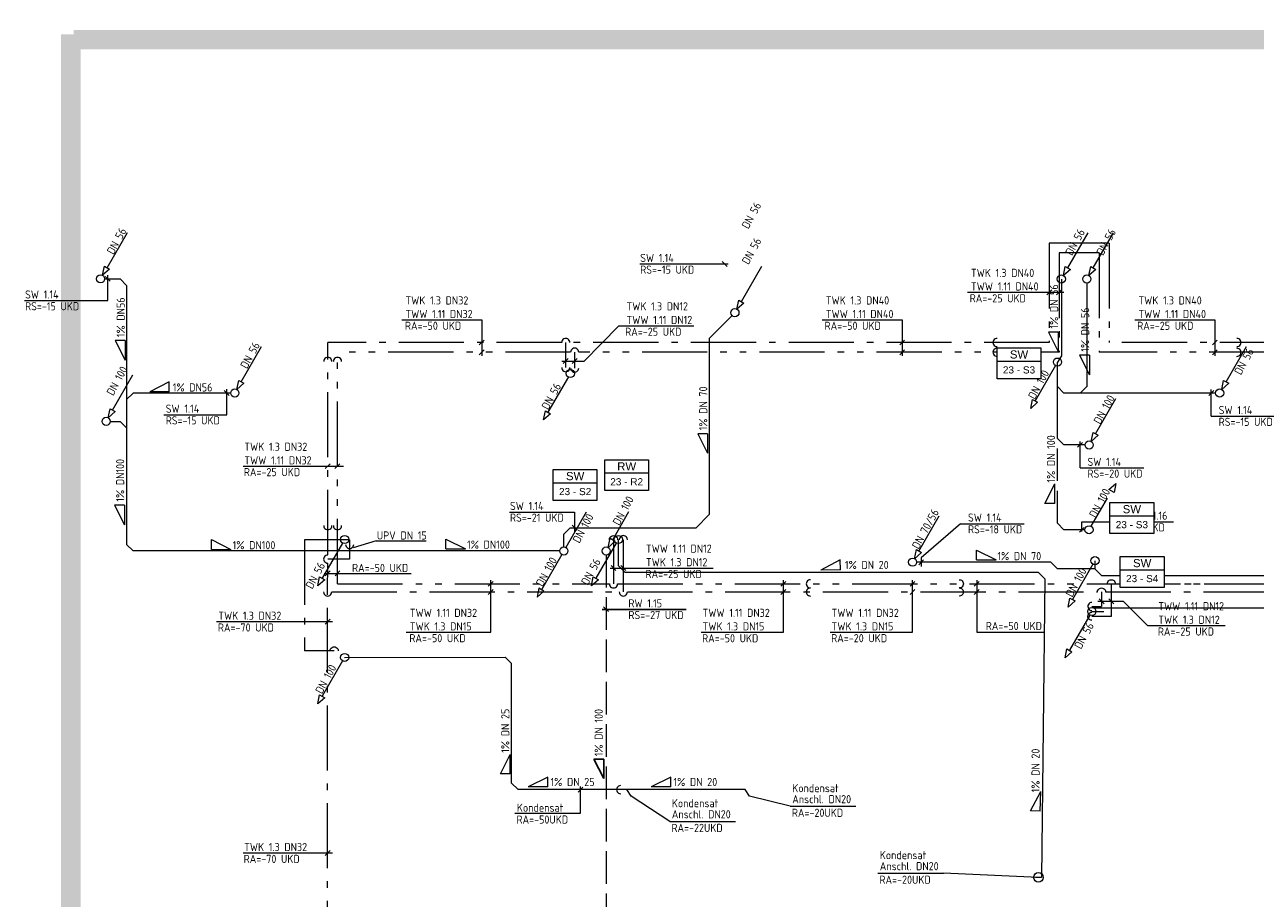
# Model space of a CAD drawing. Header units: metres. Extents: x -5 to 278, y -19 to 180.
# Tile 37 of 59: x 104 to 123, y 106 to 119. Entities that reach past the tile are written whole.
import ezdxf
from ezdxf.enums import TextEntityAlignment as Align

# ---------------------------------------------------------------- set-up
doc = ezdxf.new("R2010")
doc.units = ezdxf.units.M
doc.header["$LTSCALE"] = 0.1
for name, pattern in [('_PGMM_Ge_2Pkt', [16, 10, -2, 0, -2, 0, -2]), ('_PGMM_Ge_Ku', [6.5, 5, -1.5]), ('_PGMM_Ge_Pkt', [14, 10, -2, 0, -2])]:
    doc.linetypes.add(name, pattern=pattern)
doc.layers.get('0').update_dxf_attribs({"linetype": 'CONTINUOUS', "lineweight": 20})
for name, color, linetype, lineweight in [('A_TWW Bereiter_4', 34, 'CONTINUOUS', 20), ('S_Fallstrangentlüftung', 24, '_PGMM_Ge_Ku', 20), ('S_Fallstrangentlüftung TXT', 24, 'CONTINUOUS', 20), ('S_Kaltwasser', 90, '_PGMM_Ge_Pkt', 20), ('S_Kondensat', 23, 'CONTINUOUS', 20), ('S_Kondensat TXT', 23, 'CONTINUOUS', 20), ('S_Regenwasser', 162, '_PGMM_Ge_Ku', 20), ('S_Regenwasser TXT', 162, 'CONTINUOUS', 20), ('S_Schmutzwasser', 34, 'CONTINUOUS', 20), ('S_Schmutzwasser TXT', 34, 'CONTINUOUS', 20), ('S_TXT Strang RW', 140, 'CONTINUOUS', 20), ('S_TXT Strang SW', 30, 'CONTINUOUS', 20), ('S_TXT_W+K+Z', 125, 'CONTINUOUS', 20), ('S_Warmwasser', 10, '_PGMM_Ge_2Pkt', 20)]:
    doc.layers.add(name, color=color, linetype=linetype, lineweight=lineweight)
doc.styles.add('ACS_ISOCT', font='ISOCT')
doc.styles.add('Arial', font='arial.ttf')
doc.styles.get("Standard").update_dxf_attribs({"font": 'isocp.shx', "height": 0.001})

# ---------------------------------------------------------------- blocks, each defined once
blk = doc.blocks.new('*U26')
at = {"color": 0, "linetype": 'ByBlock'}
blk.add_wipeout([(0, 0), (0.671, 0), (0.671, -0.473), (0, -0.473)], dxfattribs=at)
blk.add_lwpolyline([(0, 0), (0.671, 0), (0.671, -0.473), (0, -0.473)], close=True, dxfattribs=at)
blk.add_lwpolyline([(0, -0.203), (0.671, -0.203)], dxfattribs=at)
blk.add_lwpolyline([(0, -0.203), (0.671, -0.203)], dxfattribs=at)
at = {"color": 0, "linetype": 'ByBlock', "insert": (0.336, -0.102), "char_height": 0.125, "width": 0.20598, "attachment_point": 5, "style": 'ACS_ISOCT'}
blk.add_mtext('{\\fArial|b0|i0|c0|p34;SW}', dxfattribs=at)
at = {"color": 0, "linetype": 'ByBlock', "style": 'Arial'}
blk.add_attdef('STRANG_NR.', text='', height=0.11, dxfattribs=at).set_placement((0.336, -0.338), align=Align.MIDDLE_CENTER)
blk = doc.blocks.new('*U27')
at = {"color": 0, "linetype": 'ByBlock'}
blk.add_wipeout([(0, 0), (0.671, 0), (0.671, -0.473), (0, -0.473)], dxfattribs=at)
blk.add_lwpolyline([(0, 0), (0.671, 0), (0.671, -0.473), (0, -0.473)], close=True, dxfattribs=at)
blk.add_lwpolyline([(0, -0.203), (0.671, -0.203)], dxfattribs=at)
blk.add_lwpolyline([(0, -0.203), (0.671, -0.203)], dxfattribs=at)
at = {"color": 0, "linetype": 'ByBlock', "insert": (0.336, -0.102), "char_height": 0.125, "width": 0.20598, "attachment_point": 5, "style": 'ACS_ISOCT'}
blk.add_mtext('{\\fArial|b0|i0|c0|p34;RW}', dxfattribs=at)
at = {"color": 0, "linetype": 'ByBlock', "style": 'Arial'}
blk.add_attdef('STRANG_NR.', text='', height=0.11, dxfattribs=at).set_placement((0.336, -0.338), align=Align.MIDDLE_CENTER)

msp = doc.modelspace()

# ---------------------------------------------------------------- linework, layer by layer
at = {"layer": 'A_TWW Bereiter_4', "const_width": 0.3}
msp.add_lwpolyline([(104.65, 119.101), (168.262, 119.101), (187.01, 119.101), (187.01, 111.281), (180.39, 111.286), (180.35, 77.501), (187.75, 77.501), (187.75, 69.751), (174.102, 69.751), (174.102, 62.251), (149.725, 62.251), (149.725, 69.877), (104.61, 69.877), (104.61, 119.182)], dxfattribs=at)
at = {"layer": 'S_Fallstrangentlüftung'}
for p, q in [((120.54, 112.192), (120.646, 112.287)), ((120.646, 112.287), (120.618, 112.147)), ((120.267, 111.629), (120.579, 112.17)), ((120.618, 112.147), (120.54, 112.192)), ((119.75, 111.675), (119.85, 111.575)), ((120.173, 111.575), (119.85, 111.575))]:
    msp.add_line(p, q, dxfattribs=at)
msp.add_lwpolyline([(119.75, 111.675), (119.75, 112.977)], dxfattribs=at)
at = {"layer": 'S_Fallstrangentlüftung', "linetype": 'Continuous'}
msp.add_ellipse((120.235, 111.575), major_axis=(0, 0.0625), ratio=1, start_param=-1.570796, end_param=4.712389, dxfattribs=at)
at = {"layer": 'S_Fallstrangentlüftung TXT'}
for p, q in [((120.124, 111.698), (121.529, 111.698)), ((120.124, 111.546), (120.124, 111.698)), ((120.086, 111.537), (120.162, 111.612))]:
    msp.add_line(p, q, dxfattribs=at)
at = {"layer": 'S_Kaltwasser'}
for p, q in [((120.542, 115.975), (119.625, 115.975)), ((119.625, 115.975), (119.625, 114.451)), ((120.542, 115.975), (120.542, 114.451)), ((108.551, 111.188), (108.552, 114.451)), ((112.142, 114.451), (108.552, 114.451)), ((112.204, 114.065), (112.204, 114.451)), ((119.625, 114.451), (112.267, 114.451)), ((124.74, 114.451), (120.542, 114.451)), ((108.887, 111.423), (108.195, 111.423)), ((108.195, 111.423), (108.195, 109.715)), ((108.887, 111.423), (108.887, 111.125)), ((113.087, 111.423), (113.087, 110.62)), ((108.887, 111.125), (108.551, 111.125)), ((108.548, 104.877), (108.55, 110.62)), ((108.613, 110.62), (113.025, 110.62)), ((113.15, 110.62), (120.365, 110.62)), ((120.428, 110.62), (120.428, 110.397)), ((120.49, 110.62), (123.127, 110.62)), ((120.279, 110.397), (120.428, 110.397)), ((108.65, 109.715), (108.195, 109.715))]:
    msp.add_line(p, q, dxfattribs=at)
at = {"layer": 'S_Kaltwasser', "linetype": 'Continuous'}
msp.add_line((108.55, 110.62), (108.551, 111.063), dxfattribs=at)
for centre, major_axis in [((112.204, 114.451), (0, 0.0625)), ((118.823, 114.451), (-0.0625, 0)), ((122.504, 114.451), (0.0625, 0)), ((108.552, 114.159), (0, 0.0625)), ((112.204, 114.065), (0, -0.0625)), ((108.552, 111.638), (0, -0.0625)), ((113.087, 111.423), (0, 0.0625)), ((108.888, 111.35), (0, -0.0625)), ((108.551, 111.125), (-0.0625, 0)), ((108.55, 110.62), (0, -0.0625)), ((113.087, 110.62), (0, -0.0625)), ((115.958, 110.62), (-0.0625, 0)), ((120.279, 110.397), (-0.0625, 0))]:
    msp.add_ellipse(centre, major_axis=major_axis, ratio=1, start_param=4.708766, end_param=7.866194, dxfattribs=at)
at = {"layer": 'S_Kaltwasser', "linetype": 'Continuous', "extrusion": (0, 0, -1)}
for centre, major_axis, start_param, end_param in [((120.427, 110.62), (-0.0442, -0.0442), 0.781775, 3.939203), ((118.244, 110.62), (-0.0442, 0.0442), 0.781775, 3.939203), ((108.65, 109.715), (0, 0.0625), 4.708766, 7.866194)]:
    msp.add_ellipse(centre, major_axis=major_axis, ratio=1, start_param=start_param, end_param=end_param, dxfattribs=at)
at = {"layer": 'S_Kondensat'}
for p, q in [((113.01, 111.425), (113.01, 111.025)), ((113.11, 110.925), (119.456, 110.924)), ((119.456, 110.924), (119.555, 110.824)), ((119.555, 110.824), (119.504, 106.238)), ((123.445, 110.373, -0.58), (120.315, 110.371, -0.065)), ((108.81, 109.615), (111.272, 109.62)), ((111.272, 109.62), (111.372, 109.52)), ((111.372, 107.685), (111.372, 109.52)), ((111.472, 107.585), (111.372, 107.685)), ((114.959, 107.585), (111.472, 107.585)), ((113.207, 107.487), (113.143, 107.585)), ((115.023, 107.487), (114.959, 107.585)), ((119.504, 106.238), (119.411, 106.238))]:
    msp.add_line(p, q, dxfattribs=at)
msp.add_circle((119.458, 106.238), 0.0735, dxfattribs=at)
msp.add_ellipse((113.046, 107.585), major_axis=(-0.0625, 0), ratio=1, start_param=4.708766, end_param=7.866194, dxfattribs=at)
at = {"layer": 'S_Kondensat TXT'}
for p, q in [((116.415, 111.112), (116.119, 110.955)), ((116.419, 110.962), (116.415, 111.112)), ((116.419, 110.962), (116.119, 110.955)), ((111.202, 107.826), (111.352, 108.126)), ((111.352, 107.826), (111.352, 108.126)), ((111.352, 107.826), (111.202, 107.826)), ((111.929, 107.776), (111.629, 107.626)), ((111.929, 107.626), (111.929, 107.776)), ((113.817, 107.776), (113.517, 107.626)), ((113.817, 107.626), (113.817, 107.776)), ((111.929, 107.626), (111.629, 107.626)), ((112.393, 107.547), (112.468, 107.623)), ((112.431, 107.225), (112.431, 107.635)), ((113.799, 107.098), (113.207, 107.487)), ((113.817, 107.626), (113.517, 107.626)), ((115.647, 107.329), (115.023, 107.487)), ((119.337, 107.259), (119.495, 107.555)), ((119.487, 107.255), (119.495, 107.555)), ((115.647, 107.329), (116.656, 107.329)), ((111.421, 107.225), (112.431, 107.225)), ((113.799, 107.098), (114.808, 107.098)), ((119.487, 107.255), (119.337, 107.259)), ((116.991, 106.301), (118, 106.301)), ((119.458, 106.238), (118, 106.301))]:
    msp.add_line(p, q, dxfattribs=at)
at = {"layer": 'S_Regenwasser'}
for p, q in [((112.924, 111.421), (113.236, 111.962)), ((112.856, 111.304), (112.885, 111.444)), ((112.885, 111.444), (112.963, 111.399)), ((112.963, 111.399), (112.856, 111.304)), ((112.825, 111.189), (112.825, 104.204))]:
    msp.add_line(p, q, dxfattribs=at)
at = {"layer": 'S_Regenwasser', "linetype": 'Continuous'}
msp.add_ellipse((112.825, 111.25), major_axis=(0, 0.0625), ratio=1, start_param=-1.570796, end_param=4.712389, dxfattribs=at)
at = {"layer": 'S_Regenwasser TXT', "lineweight": 30}
for p, q in [((112.762, 110.352), (114.054, 110.352)), ((112.86, 110.318), (112.784, 110.394)), ((112.786, 108.055), (112.636, 108.055)), ((112.636, 108.055), (112.786, 107.755)), ((112.786, 108.055), (112.786, 107.755))]:
    msp.add_line(p, q, dxfattribs=at)
at = {"layer": 'S_Schmutzwasser'}
for p, q in [((105.164, 115.599, 3.88), (105.476, 116.14, 3.88)), ((119.909, 115.596), (120.221, 116.137)), ((120.299, 115.596), (120.611, 116.137)), ((105.096, 115.482, 3.88), (105.125, 115.621, 3.88)), ((105.125, 115.621, 3.88), (105.203, 115.576, 3.88)), ((114.899, 115.079), (115.211, 115.621)), ((119.841, 115.479), (119.87, 115.619)), ((119.87, 115.619), (119.948, 115.574)), ((120.231, 115.479), (120.26, 115.619)), ((120.26, 115.619), (120.338, 115.574)), ((105.203, 115.576, 3.88), (105.096, 115.482, 3.88)), ((105.127, 115.428), (105.365, 115.428)), ((105.365, 115.428), (105.465, 115.328)), ((119.81, 115.425), (119.81, 114.245)), ((119.948, 115.574), (119.841, 115.479)), ((120.338, 115.574), (120.231, 115.479)), ((105.465, 115.328), (105.465, 111.35)), ((120.2, 115.362), (120.2, 113.772)), ((114.831, 114.962), (114.86, 115.102)), ((114.938, 115.057), (114.831, 114.962)), ((114.86, 115.102), (114.938, 115.057)), ((114.756, 114.864), (114.403, 114.511)), ((114.403, 114.511), (114.403, 111.807)), ((107.224, 113.846, 3.88), (107.536, 114.387, 3.88)), ((122.339, 113.846), (122.651, 114.387)), ((119.719, 114.096), (119.406, 113.555)), ((119.81, 114.248), (119.75, 114.15)), ((105.249, 113.411), (105.561, 113.952)), ((112.244, 113.921), (111.931, 113.38)), ((107.156, 113.729, 3.88), (107.185, 113.869, 3.88)), ((107.263, 113.824, 3.88), (107.156, 113.729, 3.88)), ((107.185, 113.869, 3.88), (107.263, 113.824, 3.88)), ((119.75, 113.775), (119.85, 113.675)), ((120.2, 113.775), (120.1, 113.675)), ((122.271, 113.729), (122.3, 113.869)), ((122.378, 113.824), (122.271, 113.729)), ((122.3, 113.869), (122.378, 113.824)), ((105.565, 113.675), (105.465, 113.575)), ((107.063, 113.675), (105.565, 113.675)), ((119.339, 113.438), (119.367, 113.577)), ((119.445, 113.532), (119.339, 113.438)), ((119.367, 113.577), (119.445, 113.532)), ((122.178, 113.675), (119.85, 113.675)), ((120.335, 113.048), (120.648, 113.59)), ((105.181, 113.294), (105.21, 113.434)), ((105.288, 113.389), (105.181, 113.294)), ((105.21, 113.434), (105.288, 113.389)), ((111.864, 113.263), (111.892, 113.402)), ((111.97, 113.357), (111.864, 113.263)), ((111.892, 113.402), (111.97, 113.357)), ((105.213, 113.24, -3.88), (105.365, 113.24)), ((105.365, 113.24), (105.465, 113.14)), ((119.75, 112.977), (119.85, 112.877)), ((120.268, 112.931), (120.296, 113.071)), ((120.374, 113.026), (120.268, 112.931)), ((120.296, 113.071), (120.374, 113.026)), ((120.177, 112.877), (119.85, 112.877)), ((112.519, 111.845), (112.206, 111.304)), ((114.203, 111.607), (114.403, 111.807)), ((117.625, 111.248, -3.88), (117.937, 111.79, -3.88)), ((112.175, 111.509), (112.273, 111.607)), ((112.175, 111.312), (112.175, 111.509)), ((112.273, 111.607), (114.203, 111.607)), ((105.465, 111.35), (105.565, 111.25)), ((108.779, 111.371), (108.466, 110.83)), ((112.979, 111.371), (112.666, 110.83)), ((117.557, 111.131, -3.88), (117.586, 111.271, -3.88)), ((117.586, 111.271, -3.88), (117.664, 111.226, -3.88)), ((112.112, 111.25), (105.565, 111.25)), ((112.144, 111.196), (111.831, 110.655)), ((117.664, 111.226, -3.88), (117.557, 111.131, -3.88)), ((119.647, 111.077), (117.589, 111.077)), ((119.75, 110.974), (119.647, 111.077)), ((120.325, 111.1), (120.325, 110.974)), ((120.325, 110.974), (119.75, 110.974)), ((120.294, 111.046), (119.981, 110.505)), ((120.325, 110.974), (120.425, 110.874)), ((120.425, 110.874), (126.713, 110.874)), ((108.399, 110.713), (108.427, 110.852)), ((108.505, 110.807), (108.399, 110.713)), ((108.427, 110.852), (108.505, 110.807)), ((112.599, 110.713), (112.627, 110.852)), ((112.705, 110.807), (112.599, 110.713)), ((112.627, 110.852), (112.705, 110.807)), ((111.792, 110.677), (111.764, 110.538)), ((111.764, 110.538), (111.87, 110.632)), ((111.87, 110.632), (111.792, 110.677)), ((119.914, 110.388), (119.942, 110.527)), ((119.942, 110.527), (120.02, 110.482)), ((120.02, 110.482), (119.914, 110.388)), ((120.278, 110.32), (120.46, 110.32)), ((120.246, 110.266), (119.934, 109.725)), ((119.867, 109.608), (119.895, 109.747)), ((119.895, 109.747), (119.973, 109.702)), ((108.779, 109.561), (108.466, 109.02)), ((119.973, 109.702), (119.867, 109.608)), ((108.399, 108.903), (108.427, 109.042)), ((108.505, 108.997), (108.399, 108.903)), ((108.427, 109.042), (108.505, 108.997))]:
    msp.add_line(p, q, dxfattribs=at)
msp.add_lwpolyline([(119.75, 112.977), (119.75, 114.15)], dxfattribs=at)
at = {"layer": 'S_Schmutzwasser', "linetype": 'Continuous'}
for centre in [(105.065, 115.428, 3.88), (119.81, 115.425), (120.2, 115.425), (114.8, 114.908), (119.75, 114.15), (112.275, 113.975), (107.125, 113.675, 3.88), (122.24, 113.675), (105.15, 113.24), (120.236, 112.877), (108.81, 111.425), (113.01, 111.425), (112.175, 111.25), (117.526, 111.077, -3.88), (120.325, 111.1), (120.278, 110.32), (108.81, 109.615)]:
    msp.add_ellipse(centre, major_axis=(0, 0.0625), ratio=1, start_param=-1.570796, end_param=4.712389, dxfattribs=at)
at = {"layer": 'S_Schmutzwasser TXT'}
for p, q in [((113.339, 115.656), (114.697, 115.656)), ((114.681, 115.618), (114.605, 115.694)), ((105.213, 115.39), (105.138, 115.466)), ((105.176, 115.094), (105.176, 115.484)), ((103.899, 115.094), (105.176, 115.094)), ((105.44, 114.479), (105.29, 114.479)), ((105.29, 114.479), (105.44, 114.179)), ((105.44, 114.479), (105.44, 114.179)), ((119.763, 114.611), (119.613, 114.611)), ((119.613, 114.611), (119.763, 114.311)), ((119.763, 114.611), (119.763, 114.311)), ((120.24, 114.255), (120.09, 114.255)), ((120.09, 114.255), (120.24, 113.955)), ((120.24, 114.255), (120.24, 113.955)), ((106.119, 113.845), (105.819, 113.695)), ((106.119, 113.695), (106.119, 113.845)), ((107.04, 113.637), (106.964, 113.713)), ((107.002, 113.341), (107.002, 113.732)), ((122.073, 113.637), (122.148, 113.713)), ((122.11, 113.319), (122.11, 113.727)), ((106.119, 113.695), (105.819, 113.695)), ((106.036, 113.341), (107.002, 113.341)), ((122.11, 113.319), (123.088, 113.319)), ((114.379, 113.049), (114.229, 113.049)), ((114.229, 113.049), (114.379, 112.749)), ((114.379, 113.049), (114.379, 112.749)), ((120.059, 112.842), (120.134, 112.917)), ((120.096, 112.524), (120.096, 112.931)), ((120.096, 112.524), (121.074, 112.524)), ((119.558, 111.979), (119.708, 112.279)), ((119.708, 111.979), (119.708, 112.279)), ((105.43, 111.953), (105.28, 111.953)), ((105.28, 111.953), (105.43, 111.653)), ((105.43, 111.953), (105.43, 111.653)), ((111.342, 111.847), (112.337, 111.847)), ((112.337, 111.847), (112.337, 111.55)), ((119.708, 111.979), (119.558, 111.979)), ((112.378, 111.568), (112.303, 111.644)), ((118.263, 111.668), (117.658, 111.142)), ((118.263, 111.668), (119.241, 111.668)), ((106.766, 111.274), (106.766, 111.424)), ((106.766, 111.424), (107.066, 111.274)), ((106.766, 111.274), (107.066, 111.274)), ((110.366, 111.282), (110.366, 111.432)), ((110.366, 111.432), (110.666, 111.282)), ((110.366, 111.282), (110.666, 111.282)), ((118.508, 111.114), (118.508, 111.264)), ((118.508, 111.264), (118.808, 111.114)), ((117.621, 111.039), (117.696, 111.114)), ((117.658, 111.142), (117.658, 111.011)), ((118.508, 111.114), (118.808, 111.114))]:
    msp.add_line(p, q, dxfattribs=at)
at = {"layer": 'S_TXT_W+K+Z'}
for p, q in [((118.367, 115.221), (119.848, 115.221)), ((119.587, 115.184), (119.663, 115.259)), ((119.737, 115.184), (119.813, 115.259)), ((109.687, 114.798), (110.914, 114.798)), ((110.914, 114.798), (110.914, 114.246)), ((112.488, 114.165), (113.02, 114.707)), ((113.02, 114.707), (114.167, 114.707)), ((116.14, 114.798), (117.367, 114.798)), ((117.367, 114.798), (117.367, 114.246)), ((120.937, 114.798), (122.164, 114.798)), ((122.164, 114.798), (122.164, 114.246)), ((110.877, 114.413), (110.952, 114.488)), ((117.329, 114.413), (117.405, 114.488)), ((122.127, 114.413), (122.202, 114.488)), ((110.877, 114.263), (110.952, 114.338)), ((117.329, 114.263), (117.405, 114.338)), ((122.127, 114.263), (122.202, 114.338)), ((112.146, 114.165), (112.488, 114.165)), ((112.166, 114.128), (112.242, 114.203)), ((112.303, 114.128), (112.379, 114.203)), ((108.514, 112.514), (108.589, 112.589)), ((108.662, 112.514), (108.738, 112.589)), ((107.255, 112.552), (108.792, 112.552)), ((109.294, 111.403), (108.939, 111.296)), ((109.294, 111.403), (110.06, 111.403)), ((108.497, 110.905), (109.834, 110.905)), ((108.514, 110.868), (108.59, 110.943)), ((108.663, 110.868), (108.738, 110.943)), ((112.883, 110.987), (114.464, 110.987)), ((112.975, 110.949), (112.9, 111.024)), ((113.11, 110.925), (113.01, 111.025)), ((113.125, 110.949), (113.05, 111.024)), ((111.015, 110.707), (111.09, 110.783)), ((111.052, 110.001), (111.052, 110.802)), ((115.507, 110.707), (115.582, 110.782)), ((115.545, 110.001), (115.545, 110.802)), ((117.487, 110.707), (117.563, 110.783)), ((117.525, 110.001), (117.525, 110.802)), ((118.474, 110.707), (118.549, 110.783)), ((118.512, 110.803), (118.512, 110.001)), ((111.015, 110.582), (111.09, 110.658)), ((115.507, 110.582), (115.582, 110.657)), ((117.487, 110.582), (117.563, 110.658)), ((118.474, 110.582), (118.549, 110.658)), ((120.465, 110.438), (120.39, 110.513)), ((120.615, 110.438), (120.54, 110.513)), ((120.371, 110.477), (120.76, 110.477)), ((120.76, 110.477), (121.134, 110.103)), ((106.846, 110.165), (108.624, 110.165)), ((108.513, 110.128), (108.588, 110.203)), ((109.756, 110.001), (111.052, 110.001)), ((114.28, 110.001), (115.545, 110.001)), ((116.26, 110.001), (117.525, 110.001)), ((118.512, 110.001), (119.556, 110.001)), ((121.134, 110.103), (122.326, 110.103)), ((107.252, 106.613), (108.623, 106.613)), ((108.511, 106.575), (108.586, 106.651))]:
    msp.add_line(p, q, dxfattribs=at)
at = {"layer": 'S_Warmwasser'}
for p, q in [((120.392, 115.825), (119.775, 115.825)), ((119.775, 115.825), (119.775, 114.301)), ((120.392, 115.825), (120.392, 114.301)), ((112.279, 114.301), (108.701, 114.301)), ((108.701, 110.745), (108.701, 114.301)), ((112.341, 114.058), (112.341, 114.301)), ((119.775, 114.301), (112.404, 114.301)), ((124.878, 114.301), (120.392, 114.301)), ((112.937, 111.423), (112.937, 110.745)), ((108.701, 110.745), (112.875, 110.745)), ((113, 110.745), (123.277, 110.745)), ((120.578, 110.247), (120.578, 110.745)), ((120.64, 110.745), (123.277, 110.745)), ((120.279, 110.247), (120.578, 110.247))]:
    msp.add_line(p, q, dxfattribs=at)
at = {"layer": 'S_Warmwasser', "linetype": 'Continuous'}
for centre, major_axis in [((112.341, 114.301), (0, 0.0625)), ((118.823, 114.301), (-0.0625, 0)), ((122.504, 114.3), (0.0625, 0)), ((108.701, 114.159), (0, 0.0625)), ((112.341, 114.058), (0, -0.0625)), ((108.701, 111.638), (0, -0.0625)), ((112.937, 110.745), (0, -0.0625)), ((115.958, 110.745), (-0.0625, 0))]:
    msp.add_ellipse(centre, major_axis=major_axis, ratio=1, start_param=4.708766, end_param=7.866194, dxfattribs=at)
at = {"layer": 'S_Warmwasser', "linetype": 'Continuous', "extrusion": (0, 0, -1)}
for centre, major_axis, start_param, end_param in [((112.937, 111.423), (0.0442, 0.0442), 3.923368, 7.080795), ((118.244, 110.745), (-0.0442, 0.0442), 0.781775, 3.939203), ((120.577, 110.745), (-0.0442, -0.0442), 0.781775, 3.939203), ((120.279, 110.247), (-0.0442, 0.0442), 3.923368, 7.080795)]:
    msp.add_ellipse(centre, major_axis=major_axis, ratio=1, start_param=start_param, end_param=end_param, dxfattribs=at)

# ---------------------------------------------------------------- texts
at = {"layer": 'S_Fallstrangentlüftung TXT'}
msp.add_text('DN 100', height=0.125, rotation=61.3658, dxfattribs=at).set_placement((120.338, 111.747))
for s, p in [('SW-Entl. 1.16', (120.553, 111.729)), ('RS=-20 UKD', (120.553, 111.549))]:
    msp.add_text(s, height=0.125, dxfattribs=at).set_placement(p)
at = {"layer": 'S_Kondensat TXT'}
for s, p in [('1%%% DN 20', (116.488, 110.973)), ('1%%% DN 25', (111.97, 107.64)), ('1%%% DN 20', (113.857, 107.64)), ('Kondensat', (115.68, 107.545)), ('Anschl. DN20', (115.68, 107.376)), ('Kondensat', (111.454, 107.245)), ('Kondensat', (113.832, 107.314)), ('RA=-20UKD', (115.674, 107.167)), ('RA=-50UKD', (111.448, 107.063)), ('Anschl. DN20', (113.832, 107.144)), ('RA=-22UKD', (113.826, 106.935)), ('Kondensat', (117.023, 106.517)), ('Anschl. DN20', (117.023, 106.347)), ('RA=-20UKD', (117.018, 106.139))]:
    msp.add_text(s, height=0.125, dxfattribs=at).set_placement(p)
for s, p in [('1%%% DN 25', (111.338, 108.151)), ('1%%% DN 20', (119.476, 107.543))]:
    msp.add_text(s, height=0.125, rotation=90, dxfattribs=at).set_placement(p)
at = {"layer": 'S_Regenwasser TXT', "lineweight": 30}
for s, rotation, p in [('DN 100', 61.3658, (113.026, 111.63)), ('1%%% DN 100', 90, (112.772, 108.096))]:
    msp.add_text(s, height=0.125, rotation=rotation, dxfattribs=at).set_placement(p)
for s, p in [('RW 1.15', (113.165, 110.383)), ('RS=-27 UKD', (113.165, 110.203))]:
    msp.add_text(s, height=0.125, dxfattribs=at).set_placement(p)
at = {"layer": 'S_Schmutzwasser TXT'}
for s, rotation, p in [('DN 56', 61.3658, (115.006, 116.184)), ('DN 56', 61.3658, (105.263, 115.791)), ('DN 56', 61.3658, (119.973, 115.775)), ('DN 56', 61.3658, (120.449, 115.775)), ('DN 56', 61.3658, (115.008, 115.638)), ('1%%% DN 56', 90, (119.761, 114.664)), ('1%%% DN56', 90, (105.437, 114.533)), ('1%%% DN 56', 90, (120.237, 114.308)), ('DN 56', 61.3658, (107.312, 114.037)), ('DN 56', 61.3658, (122.565, 113.942)), ('DN 100', 61.3658, (105.259, 113.624)), ('1%%% DN 70', 90, (114.376, 113.102)), ('DN 100', 61.3658, (119.402, 113.567)), ('DN 56', 61.3658, (111.935, 113.407)), ('DN 100', 61.3658, (120.407, 113.184)), ('1%%% DN 100', 90, (119.714, 112.299)), ('1%%% DN100', 90, (105.428, 112.006)), ('DN 100', 61.3658, (112.412, 111.359)), ('DN 70/56', 61.3658, (117.619, 111.267)), ('DN 56', 61.3658, (108.313, 110.655)), ('DN 100', 61.3658, (111.848, 110.693)), ('DN 56', 61.3658, (112.542, 110.713)), ('DN 100', 61.3658, (119.977, 110.53)), ('DN 56', 61.3658, (120.111, 109.732)), ('DN 100', 61.3658, (108.463, 109.044))]:
    msp.add_text(s, height=0.125, rotation=rotation, dxfattribs=at).set_placement(p)
for s, p in [('SW 1.14', (113.346, 115.687)), ('RS=-15 UKD', (113.346, 115.507)), ('SW 1.14', (103.906, 115.125)), ('RS=-15 UKD', (103.906, 114.945)), ('1%%% DN56', (106.172, 113.698)), ('SW 1.14', (106.065, 113.372)), ('SW 1.14', (122.224, 113.35)), ('RS=-15 UKD', (106.065, 113.192)), ('RS=-15 UKD', (122.224, 113.17)), ('SW 1.14', (120.21, 112.555)), ('RS=-20 UKD', (120.21, 112.375)), ('SW 1.14', (111.348, 111.879)), ('RS=-21 UKD', (111.348, 111.699)), ('SW 1.14', (118.377, 111.7)), ('RS=-18 UKD', (118.377, 111.52)), ('1%%% DN100', (107.091, 111.276)), ('1%%% DN100', (110.69, 111.285)), ('1%%% DN 70', (118.827, 111.108))]:
    msp.add_text(s, height=0.125, dxfattribs=at).set_placement(p)
at = {"layer": 'S_TXT_W+K+Z'}
for s, p in [('RA=-25 UKD', (118.403, 115.067)), ('RA=-50 UKD', (109.736, 114.645)), ('RA=-25 UKD', (113.116, 114.553)), ('RA=-50 UKD', (116.176, 114.645)), ('RA=-25 UKD', (120.973, 114.645)), ('RA=-25 UKD', (107.264, 112.398)), ('UPV DN 15', (109.305, 111.425)), ('RA=-50 UKD', (108.924, 110.927)), ('RA=-25 UKD', (113.428, 110.833)), ('RA=-70 UKD', (106.865, 110.012)), ('RA=-50 UKD', (118.649, 110.035)), ('RA=-50 UKD', (109.804, 109.848)), ('RA=-50 UKD', (114.296, 109.847)), ('RA=-20 UKD', (116.277, 109.848)), ('RA=-25 UKD', (121.29, 109.95)), ('RA=-70 UKD', (107.261, 106.459))]:
    msp.add_text(s, height=0.125, dxfattribs=at).set_placement(p)
at = {"layer": 'S_TXT_W+K+Z', "char_height": 0.125, "width": 13.51068, "attachment_point": 1}
for s, insert in [('TWK 1.3 DN40\\PTWW 1.11 DN40', (118.422, 115.582)), ('TWK 1.3 DN32\\PTWW 1.11 DN32', (109.743, 115.159)), ('TWK 1.3 DN12\\PTWW 1.11 DN12', (113.136, 115.068)), ('TWK 1.3 DN40\\PTWW 1.11 DN40', (116.195, 115.159)), ('TWK 1.3 DN40\\PTWW 1.11 DN40', (120.992, 115.159)), ('TWK 1.3 DN32\\PTWW 1.11 DN32', (107.271, 112.912)), ('TWW 1.11 DN12\\PTWK 1.3 DN12', (113.434, 111.348)), ('\\PTWK 1.3 DN32', (106.872, 110.526)), ('TWW 1.11 DN32\\PTWK 1.3 DN15', (109.811, 110.362)), ('TWW 1.11 DN32\\PTWK 1.3 DN15', (114.303, 110.362)), ('TWW 1.11 DN32\\PTWK 1.3 DN15', (116.283, 110.362)), ('TWW 1.11 DN12\\PTWK 1.3 DN12', (121.297, 110.464)), ('\\PTWK 1.3 DN32', (107.268, 106.974))]:
    msp.add_mtext(s, dxfattribs=dict(at, insert=insert))

# ---------------------------------------------------------------- next in the draw order: block references
at = {"layer": 'S_TXT Strang RW'}
msp.add_blockref('*U27', (112.803, 112.65), dxfattribs=at).add_auto_attribs({'STRANG_NR.': '23 - R2'})
at = {"layer": 'S_TXT Strang SW', "lineweight": -3}
for p, values in [((118.824, 114.368), {'STRANG_NR.': '23 - S3'}), ((112.012, 112.5), {'STRANG_NR.': '23 - S2'}), ((120.556, 111.992), {'STRANG_NR.': '23 - S3'}), ((120.714, 111.164), {'STRANG_NR.': '23 - S4'})]:
    msp.add_blockref('*U26', p, dxfattribs=at).add_auto_attribs(values)

doc.saveas('drawing.dxf')
